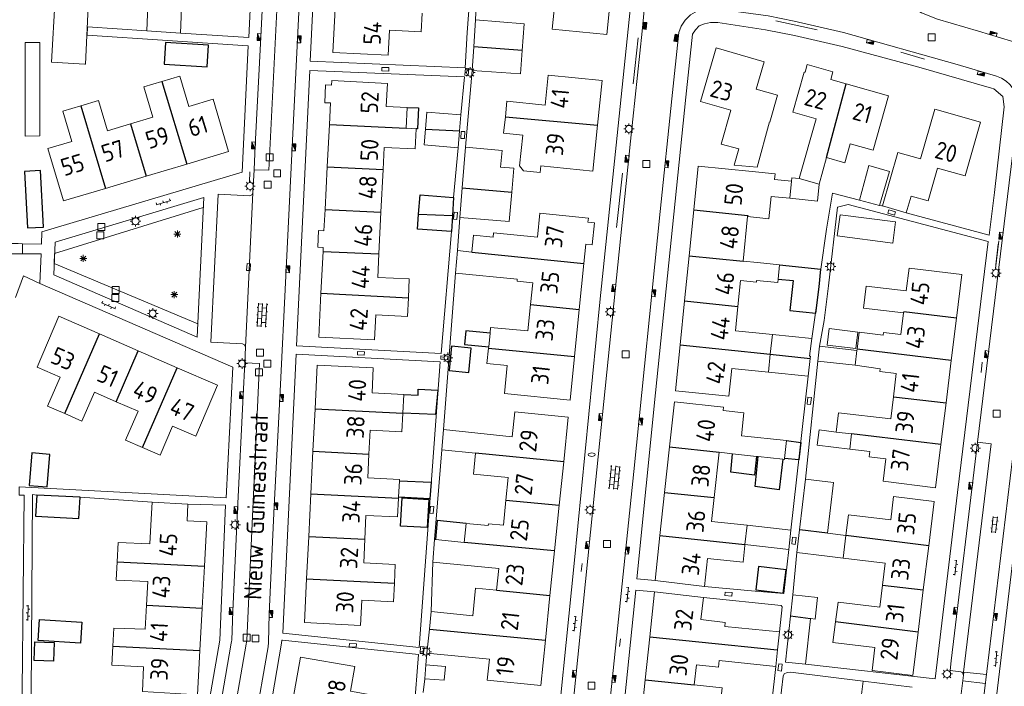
# Model space of a CAD drawing. Extents: x 168769 to 512904, y 516715 to 1559940.
# Tile 76 of 186: x 168994 to 169135, y 519898 to 519994. Entities that reach past the tile are written whole.
import ezdxf

# ---------------------------------------------------------------- set-up
doc = ezdxf.new("R2010")
doc.units = 0
doc.header["$MEASUREMENT"] = 0
doc.layers.get('0').update_dxf_attribs({"linetype": 'CONTINUOUS'})
for name, color, linetype, lineweight in [('B01_HOOFDGEBOUW', 10, 'CONTINUOUS', 0), ('B02_bijgebouw', 12, 'CONTINUOUS', 0), ('B04_KUNSTWERK', 32, 'CONTINUOUS', 0), ('B07_scheidingsmuur', 14, 'CONTINUOUS', 25), ('Q04_wegmarkering', 7, 'CONTINUOUS', 0), ('Q21_LANTAARNPAAL', 7, 'CONTINUOUS', 18), ('Q23_kolk', 7, 'CONTINUOUS', 18), ('Q26_BOOM', 7, 'CONTINUOUS', 18), ('Q28_rioolput', 7, 'CONTINUOUS', 18), ('Q92_BRANDKRAAN', 7, 'CONTINUOUS', 0), ('Q96_STRAATKOLK', 7, 'CONTINUOUS', 0), ('Q97_TROTTOIRKOLK', 7, 'CONTINUOUS', 0), ('S02_symb_open_verh', 7, 'CONTINUOUS', 13), ('T51_CULTUURSCHEIDING', 3, 'CONTINUOUS', 0), ('V00_kant_verharding', 252, 'CONTINUOUS', 0), ('V04_Kant_op_inrit', 254, 'CONTINUOUS', 13), ('V11_VERKEERSDREMPEL', 7, 'CONTINUOUS', 0)]:
    doc.layers.add(name, color=color, linetype=linetype, lineweight=lineweight)
for name, color, linetype in [('B14_dakrand_bijgebouw', 30, 'CONTINUOUS'), ('Z02_Huisnummer', 253, 'CONTINUOUS'), ('Z06_STRAATNAAM', 7, 'CONTINUOUS')]:
    doc.layers.add(name, color=color, linetype=linetype)
doc.styles.add('ISOCP', font='isocp.shx', dxfattribs={"height": 1.8})

# ---------------------------------------------------------------- blocks, each defined once
blk = doc.blocks.new('Q28')
at = {"color": 0}
blk.add_lwpolyline([(1, 1), (1, -1), (-1, -1), (-1, 1)], close=True, dxfattribs=at)
blk = doc.blocks.new('Q96')
for p, q in [((-1, 0.88), (1, 0.88)), ((-1, 0.75), (1, 0.75)), ((-1, 0.63), (1, 0.63)), ((-1, 0.5), (1, 0.5)), ((-1, 0.38), (1, 0.38)), ((-1, 0.25), (1, 0.25)), ((-1, 0.12), (1, 0.12))]:
    blk.add_line(p, q)
at = {"color": 0}
blk.add_lwpolyline([(1, 1), (1, 0), (-1, 0), (-1, 1), (1, 1)], dxfattribs=at)
blk = doc.blocks.new('Q97')
blk.add_hatch(color=256).paths.add_polyline_path([(-1, 1), (-1, 0), (1, 1)])
blk.add_line((1, 1), (-1, 0))
at = {"color": 0}
for points in [[(-1, 0), (-1, 1), (1, 1), (1, 0), (-1, 0)], [(0, 0.8), (0, 1)]]:
    blk.add_lwpolyline(points, dxfattribs=at)
blk = doc.blocks.new('Q92')
at = {"color": 0}
blk.add_ellipse((0, 0), major_axis=(-0.991, 0), ratio=0.499983, start_param=1.570796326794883, end_param=7.853981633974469, dxfattribs=at)
blk = doc.blocks.new('S024')
at = {"color": 0}
for p, q in [((0, 1.2), (6.7, 1.2)), ((0, 0), (6.7, 0)), ((0.2, 1.2), (0.2, 0)), ((1.25, 1.5), (1.25, 1.2)), ((1.25, 0), (1.25, -1.2)), ((2.3, 1.2), (2.3, 0)), ((3.35, 1.5), (3.35, 1.2)), ((3.35, 0), (3.35, -1.2)), ((4.4, 1.2), (4.4, 0)), ((5.45, 1.5), (5.45, 1.2)), ((5.45, 0), (5.45, -1.2)), ((6.5, 1.2), (6.5, 0)), ((0, -1.2), (6.7, -1.2)), ((0.2, -1.2), (0.2, -1.5)), ((2.3, -1.2), (2.3, -1.5)), ((4.4, -1.2), (4.4, -1.5)), ((6.5, -1.2), (6.5, -1.5))]:
    blk.add_line(p, q, dxfattribs=at)
blk = doc.blocks.new('S022')
at = {"color": 0}
for p, q in [((0.01, 1.15), (0.31, 1.15)), ((0.31, -2.3), (0.31, 2.3)), ((0.31, 2.1), (1.51, 2.1)), ((0.31, 0), (1.51, 0)), ((1.51, -2.3), (1.51, 2.3)), ((1.51, 1.05), (1.81, 1.05)), ((0.01, -1.15), (0.31, -1.15)), ((0.31, -2.1), (1.51, -2.1)), ((1.51, -1.05), (1.81, -1.05))]:
    blk.add_line(p, q, dxfattribs=at)
blk = doc.blocks.new('S026')
for p, q in [((0, 0), (4.4, 0)), ((0.2, 0.5), (0.2, 0)), ((1.2, 0), (1.2, -0.5)), ((2.2, 0.5), (2.2, 0)), ((3.2, 0), (3.2, -0.5)), ((4.2, 0.5), (4.2, 0))]:
    blk.add_line(p, q)
blk = doc.blocks.new('Q23')
at = {"color": 0}
blk.add_lwpolyline([(0.99, -0.5), (-0.99, -0.5), (-0.99, 0.5), (0.99, 0.5), (0.99, -0.5)], dxfattribs=at)
blk = doc.blocks.new('Q21')
at = {"color": 0}
for points in [[(-1.5, 0), (-1, 0)], [(-1.06, 1.06), (-0.71, 0.71)], [(0, 1.5), (0, 1)], [(1.06, 1.06), (0.71, 0.71)], [(1.5, 0), (1, 0)], [(-1.06, -1.06), (-0.71, -0.71)], [(0, -1.5), (0, -1)], [(1.06, -1.06), (0.71, -0.71)]]:
    blk.add_lwpolyline(points, dxfattribs=at)
blk.add_circle((0, 0), 1, dxfattribs=at)
blk = doc.blocks.new('Q26')
at = {"color": 0}
for p, q in [((-1, 0), (1, 0)), ((-0.7, 0.7), (0.7, -0.7)), ((0.7, 0.7), (-0.7, -0.7)), ((0, 1), (0, -1))]:
    blk.add_line(p, q, dxfattribs=at)

msp = doc.modelspace()

# ---------------------------------------------------------------- linework, layer by layer
at = {"layer": 'B01_HOOFDGEBOUW'}
for p, q in [((169101.33, 519979.13), (169099.58, 519972.66)), ((169101.42, 519979.11), (169101.33, 519979.13)), ((169096.29, 519972.96), (169096.96, 519975.29)), ((169096.29, 519972.96), (169099.58, 519972.66))]:
    msp.add_line(p, q, dxfattribs=at)
for points in [[(169078.76, 519998.29), (169078.09, 519991.63), (169070.25, 519992.42), (169070.62, 519996.08)], [(169046.79, 519988.69), (169038.88, 519989.09), (169039.2, 519995.34)], [(169046.97, 519992.26), (169051.49, 519992.03), (169051.63, 519994.71)], [(169046.97, 519992.26), (169046.79, 519988.69)], [(169096.96, 519975.29), (169094.43, 519975.95), (169095.84, 519980.8), (169091.49, 519982.06), (169093.71, 519989.72), (169100.57, 519987.73), (169099.44, 519983.84)], [(169112.34, 519984.57), (169110.11, 519985.2), (169110.43, 519986.31), (169106.75, 519987.34), (169106.44, 519986.24)], [(169021.72, 519982.38), (169018.27, 519981.35), (169016.97, 519985.69), (169014.42, 519984.92)], [(169038.7, 519985.05), (169038.67, 519984.4), (169037.84, 519984.44), (169037.71, 519981.88), (169038.54, 519981.84)], [(169038.7, 519985.05), (169046.68, 519984.65)], [(169069.68, 519985.83), (169069.24, 519981.55), (169063.78, 519982.11)], [(169069.68, 519985.83), (169077.41, 519985.04), (169076.76, 519978.67)], [(169108.04, 519979.57), (169104.69, 519980.52), (169106.31, 519986.27)], [(169106.31, 519986.27), (169106.44, 519986.24)], [(169014.42, 519984.92), (169011.83, 519984.15), (169013.13, 519979.81)], [(169046.68, 519984.65), (169046.51, 519981.35)], [(169099.44, 519983.84), (169102.51, 519982.95), (169101.42, 519979.11)], [(169118.39, 519982.86), (169112.34, 519984.57)], [(169017.96, 519973.1), (169023.95, 519974.89), (169021.72, 519982.38)], [(169118.39, 519982.86), (169116.19, 519975.07), (169112.89, 519976)], [(169000.24, 519980.69), (169002.79, 519981.45)], [(169002.79, 519981.45), (169005.31, 519982.21)], [(169009.9, 519978.84), (169006.61, 519977.86), (169005.31, 519982.21)], [(169038.38, 519978.78), (169038.54, 519981.84)], [(169046.51, 519981.35), (169049.51, 519981.2)], [(169049.51, 519981.2), (169049.36, 519978.23)], [(169063.55, 519979.84), (169063.78, 519982.11)], [(169121.6, 519968.52), (169124.04, 519967.82), (169125.39, 519972.53), (169129.34, 519971.4), (169131.54, 519979.08), (169125.01, 519980.95), (169122.97, 519973.83)], [(168998.09, 519975.31), (169001.54, 519976.34), (169000.24, 519980.69)], [(169013.13, 519979.81), (169009.9, 519978.84)], [(169076.09, 519972.1), (169068.63, 519972.87), (169068.53, 519971.87), (169066.17, 519972.12), (169065.59, 519972.83), (169066.04, 519977.25), (169063.31, 519977.54), (169063.55, 519979.84)], [(169108.04, 519979.57), (169105.62, 519971.02)], [(169038.07, 519972.7), (169038.38, 519978.78)], [(169046.06, 519972.3), (169046.22, 519975.49), (169050.64, 519975.27), (169050.79, 519978.16)], [(169049.36, 519978.23), (169050.79, 519978.16)], [(169076.76, 519978.67), (169076.09, 519972.1)], [(168998.09, 519975.31), (169000.33, 519967.82), (169006.33, 519969.62)], [(169112.12, 519973.29), (169112.89, 519976)], [(169109.52, 519974.02), (169108.45, 519970.22)], [(169112.12, 519973.29), (169109.52, 519974.02)], [(169117.51, 519967.11), (169119.71, 519974.77), (169122.97, 519973.83)], [(169012.14, 519971.36), (169017.96, 519973.1)], [(169037.75, 519966.58), (169038.07, 519972.7)], [(169090.52, 519966.56), (169091.16, 519972.8), (169098.87, 519972.02)], [(169006.33, 519969.62), (169012.14, 519971.36)], [(169046.06, 519972.3), (169045.75, 519966.2)], [(169098.87, 519972.02), (169102.15, 519971.69), (169102.07, 519970.89), (169104.51, 519970.64)], [(169108.45, 519970.22), (169105.62, 519971.02)], [(169104.26, 519968.2), (169104.51, 519970.64)], [(169098.21, 519965.59), (169101.27, 519965.26), (169101.61, 519968.47)], [(169101.61, 519968.47), (169104.26, 519968.2)], [(169121.6, 519968.52), (169120.9, 519966.12)], [(169120.9, 519966.12), (169117.51, 519967.11)], [(169037.47, 519960.59), (169037.5, 519961.16), (169036.73, 519961.2), (169036.83, 519963.57), (169037.6, 519963.53), (169037.75, 519966.58)], [(169045.75, 519966.2), (169045.45, 519960.24)], [(169061.79, 519962.62), (169061.86, 519963.25), (169068.13, 519962.62), (169068.48, 519966.07), (169075.43, 519965.38)], [(169075.43, 519965.38), (169075.37, 519964.78), (169076.31, 519964.69), (169075.99, 519961.52), (169075.05, 519961.62)], [(169089.85, 519959.98), (169090.52, 519966.56)], [(169098.21, 519965.59), (169097.56, 519959.2)], [(169061.79, 519962.62), (169058.99, 519962.91), (169058.75, 519960.51)], [(169075.05, 519961.62), (169074.78, 519958.89)], [(169037.17, 519954.6), (169037.47, 519960.59)], [(169045.45, 519960.24), (169045.29, 519956.88)], [(169056.44, 519957.5), (169056.69, 519960.71)], [(169056.69, 519960.71), (169058.75, 519960.51)], [(169089.2, 519953.53), (169089.85, 519959.98)], [(169074.78, 519958.89), (169074.11, 519952.29)], [(169097.56, 519959.2), (169099.65, 519958.99)], [(169099.65, 519958.99), (169102.78, 519958.67)], [(169102.58, 519956.65), (169102.78, 519958.67)], [(169049.67, 519953.97), (169049.81, 519956.66), (169045.29, 519956.88)], [(169067.15, 519952.98), (169067.47, 519956.1), (169065.22, 519956.33), (169065.25, 519956.62), (169056.44, 519957.5)], [(169121.33, 519958.21), (169120.92, 519954.94), (169115.17, 519955.64), (169114.78, 519952.49)], [(169121.33, 519958.21), (169128.87, 519957.29), (169128.1, 519951.06)], [(169102.52, 519956.14), (169099.51, 519956.45), (169099.49, 519956.19), (169097.22, 519956.43), (169096.84, 519952.73)], [(169102.58, 519956.65), (169102.52, 519956.14)], [(169044.84, 519947.93), (169036.86, 519948.34), (169037.17, 519954.6)], [(169044.84, 519947.93), (169045.02, 519951.53), (169049.54, 519951.3), (169049.67, 519953.97)], [(169066.78, 519949.21), (169067.15, 519952.98)], [(169088.56, 519947.25), (169089.2, 519953.53)], [(169096.84, 519952.73), (169096.49, 519949.25), (169101.76, 519948.71)], [(168999.68, 519951.33), (168996.57, 519944.05), (168999.84, 519942.58), (168998.05, 519938.45), (169000.51, 519937.38)], [(168999.68, 519951.33), (169005.47, 519948.8)], [(169074.11, 519952.29), (169073.43, 519945.54)], [(169114.19, 519949.02), (169117.62, 519948.6), (169117.67, 519949.01), (169120.16, 519948.7), (169120.54, 519951.81)], [(169120.54, 519951.81), (169114.78, 519952.49)], [(169128.1, 519951.06), (169127.36, 519944.98)], [(169005.47, 519948.8), (169011.03, 519946.38)], [(169061.37, 519948.91), (169061.18, 519946.94)], [(169066.78, 519949.21), (169061.45, 519949.72), (169061.37, 519948.91)], [(169101.47, 519945.87), (169101.76, 519948.71)], [(169113.89, 519946.63), (169114.19, 519949.02)], [(169095.53, 519939.87), (169087.88, 519940.65), (169088.56, 519947.25)], [(169011.03, 519946.38), (169016.6, 519943.95)], [(169060.92, 519944.57), (169061.16, 519946.73)], [(169061.18, 519946.94), (169061.16, 519946.73)], [(169101.21, 519943.31), (169101.47, 519945.87)], [(169113.87, 519946.43), (169113.62, 519944.3)], [(169113.89, 519946.63), (169113.87, 519946.43)], [(169036.32, 519938.08), (169036.64, 519944.34)], [(169036.64, 519944.34), (169044.66, 519943.94)], [(169072.81, 519939.33), (169063.41, 519940.27), (169063.81, 519944.28), (169060.92, 519944.57)], [(169073.43, 519945.54), (169072.81, 519939.33)], [(169119.49, 519943.12), (169117.14, 519943.41), (169117.2, 519943.81), (169113.62, 519944.3)], [(169127.36, 519944.98), (169126.61, 519938.91)], [(169016.6, 519943.95), (169022.35, 519941.44)], [(169044.66, 519943.94), (169044.49, 519940.35), (169049.01, 519940.12)], [(169095.53, 519939.87), (169095.94, 519943.85), (169101.21, 519943.31)], [(169119.49, 519943.12), (169119.08, 519939.79)], [(169022.35, 519941.44), (169019.24, 519934.18)], [(169002.95, 519936.31), (169004.75, 519940.45)], [(169007.87, 519939.09), (169004.75, 519940.45)], [(169049.01, 519940.12), (169048.88, 519937.45)], [(169011.02, 519937.72), (169007.87, 519939.09)], [(169087.04, 519932.62), (169087.74, 519939.08), (169094.76, 519938.32)], [(169119.08, 519939.79), (169118.69, 519936.62)], [(169126.61, 519938.91), (169125.88, 519932.95)], [(169000.51, 519937.38), (169002.95, 519936.31)], [(169011.02, 519937.72), (169009.21, 519933.59), (169011.64, 519932.54)], [(169036.02, 519931.99), (169036.32, 519938.08)], [(169048.88, 519937.45), (169048.74, 519934.78), (169044.22, 519935)], [(169064.91, 519937.66), (169064.54, 519934.08), (169054.69, 519935.1)], [(169064.91, 519937.66), (169072.56, 519936.88), (169071.9, 519930.49)], [(169094.76, 519938.32), (169094.71, 519937.82), (169097.69, 519937.5), (169097.34, 519934.22), (169103.77, 519933.52), (169103.5, 519930.98)], [(169111.24, 519937.51), (169110.91, 519934.73)], [(169118.69, 519936.62), (169111.24, 519937.51)], [(169014.14, 519931.46), (169015.91, 519935.6)], [(169015.91, 519935.6), (169019.24, 519934.18)], [(169044.04, 519931.59), (169044.22, 519935)], [(169054.69, 519935.1), (169054.46, 519932.18)], [(169112.83, 519932.3), (169113.08, 519934.47), (169110.91, 519934.73)], [(169125.88, 519932.95), (169125.12, 519926.78), (169117.6, 519927.7)], [(169011.64, 519932.54), (169014.14, 519931.46)], [(169035.72, 519925.9), (169036.02, 519931.99)], [(169048.4, 519927.78), (169048.4, 519927.95), (169043.87, 519928.18), (169044.04, 519931.59)], [(169054.46, 519932.18), (169059.28, 519931.71), (169058.99, 519928.73), (169063.94, 519928.22)], [(169086.33, 519926.11), (169087.04, 519932.62)], [(169094.14, 519931.85), (169093.44, 519925.39)], [(169096.07, 519931.64), (169094.14, 519931.85)], [(169099.5, 519931.27), (169096.07, 519931.64)], [(169117.6, 519927.7), (169118, 519930.91), (169115.61, 519931.21), (169115.71, 519931.95), (169112.83, 519932.3)], [(169071.9, 519930.49), (169071.26, 519924.29)], [(169099.75, 519931.24), (169099.5, 519931.27)], [(169103.25, 519930.86), (169099.75, 519931.24)], [(169103.5, 519930.98), (169103.48, 519930.84), (169103.25, 519930.86)], [(169048.28, 519925.42), (169048.4, 519927.78)], [(169063.94, 519928.22), (169063.61, 519925.01)], [(169035.42, 519919.82), (169035.72, 519925.9)], [(169085.67, 519919.96), (169086.33, 519926.11)], [(169012.87, 519922.29), (169012.99, 519924.69), (169018.14, 519924.42), (169018.01, 519922.02)], [(169043.61, 519922.82), (169048.14, 519922.6), (169048.27, 519925.27)], [(169048.27, 519925.27), (169048.28, 519925.42)], [(169063.61, 519925.01), (169063.28, 519921.42), (169061.12, 519921.63), (169061.09, 519921.38), (169057.94, 519921.67)], [(169093.44, 519925.39), (169093.07, 519921.96), (169098.14, 519921.41)], [(169119.1, 519925.51), (169118.69, 519922.18), (169112.65, 519922.92)], [(169119.1, 519925.51), (169124.92, 519924.79), (169124.14, 519918.48)], [(169071.26, 519924.29), (169070.59, 519917.74)], [(169012.87, 519922.29), (169012.67, 519918.77), (169008.13, 519918.92), (169008, 519916.19)], [(169018.01, 519922.02), (169020.82, 519921.88)], [(169020.48, 519915.54), (169020.82, 519921.88)], [(169043.61, 519922.82), (169043.44, 519919.42)], [(169057.94, 519921.67), (169057.68, 519918.96), (169053.58, 519919.35)], [(169112.28, 519919.93), (169112.65, 519922.92)], [(169097.84, 519918.65), (169098.14, 519921.41)], [(169035.12, 519913.74), (169035.42, 519919.82)], [(169043.44, 519919.42), (169043.28, 519916.02)], [(169053.16, 519916.13), (169053.41, 519919.37)], [(169053.58, 519919.35), (169053.41, 519919.37)], [(169084.97, 519913.52), (169085.67, 519919.96)], [(169111.88, 519916.68), (169112.28, 519919.93)], [(169070.59, 519917.74), (169069.94, 519911.36)], [(169097.83, 519918.53), (169097.57, 519916.12), (169092.49, 519916.67), (169092.06, 519912.66), (169084.97, 519913.52)], [(169097.84, 519918.65), (169097.83, 519918.53)], [(169124.14, 519918.48), (169123.36, 519912.17)], [(169008, 519916.19), (169007.87, 519913.57), (169012.39, 519913.37), (169012.21, 519909.96)], [(169047.67, 519913.12), (169047.8, 519915.79), (169043.28, 519916.02)], [(169062.29, 519912.1), (169062.61, 519915.23), (169053.16, 519916.13)], [(169117.53, 519912.85), (169117.9, 519915.98), (169111.88, 519916.68)], [(169020.17, 519909.55), (169020.48, 519915.54)], [(169042.83, 519907.08), (169034.8, 519907.48), (169035.12, 519913.74)], [(169042.83, 519907.08), (169043.01, 519910.67), (169047.54, 519910.45), (169047.67, 519913.12)], [(169062.29, 519912.1), (169059.3, 519912.39), (169058.92, 519908.46), (169052.92, 519909.04)], [(169084.22, 519905.46), (169084.9, 519911.9), (169091.91, 519911.08)], [(169117.53, 519912.85), (169117.16, 519909.67), (169111.16, 519910.42)], [(169123.36, 519912.17), (169122.62, 519906.12)], [(169069.94, 519911.36), (169069.28, 519904.94)], [(169091.91, 519911.08), (169091.54, 519907.9), (169095.01, 519907.49), (169094.95, 519906.93), (169102.78, 519906.17)], [(169111.16, 519910.42), (169110.81, 519907.58)], [(169012.21, 519909.96), (169012.02, 519906.54), (169007.52, 519906.7), (169007.39, 519904.12)], [(169019.85, 519903.47), (169020.17, 519909.55)], [(169052.92, 519909.04), (169052.68, 519906.53)], [(169116.43, 519903.9), (169110.43, 519904.64), (169110.81, 519907.58)], [(169052.68, 519906.53), (169052.34, 519903.1)], [(169102.5, 519903.57), (169102.78, 519906.17)], [(169069.28, 519904.94), (169068.61, 519898.47), (169060.97, 519899.25)], [(169083.57, 519899.3), (169084.22, 519905.46)], [(169122.62, 519906.12), (169121.85, 519899.9), (169116.03, 519900.62), (169116.43, 519903.9)], [(169007.39, 519904.12), (169007.25, 519901.4), (169011.75, 519901.16), (169011.61, 519897.59), (169019.52, 519897.15)], [(169019.52, 519897.15), (169019.85, 519903.47)], [(169094.17, 519902.05), (169102.25, 519901.19), (169102.5, 519903.57)], [(169033.15, 519896.35), (169034.22, 519902.53)], [(169034.22, 519902.53), (169042.02, 519901.18)], [(169060.97, 519899.25), (169061.27, 519902.23), (169052.34, 519903.1)], [(169090.59, 519898.56), (169090.89, 519901.43), (169094.07, 519901.1), (169094.17, 519902.05)], [(169042.02, 519901.18), (169041.41, 519897.64), (169045.88, 519896.86)], [(169082.89, 519892.85), (169083.57, 519899.3)], [(169114.74, 519899.1), (169114.36, 519896.05), (169112.05, 519896.34), (169111.93, 519895.38), (169108.32, 519895.83)], [(169114.74, 519899.1), (169121.75, 519898.25)], [(169090.59, 519898.56), (169094.56, 519898.14), (169093.96, 519892.37), (169095.95, 519892.16), (169095.88, 519891.5), (169101.09, 519890.96)]]:
    msp.add_lwpolyline(points, dxfattribs=at)
at = {"layer": 'B02_bijgebouw'}
for p, q in [((169052.18, 519901.41), (169052.04, 519899.41)), ((169054.98, 519901.21), (169052.18, 519901.41)), ((169054.79, 519899.22), (169054.98, 519901.21)), ((169052.04, 519899.41), (169054.79, 519899.22))]:
    msp.add_line(p, q, dxfattribs=at)
for points in [[(168998.63, 519987.67), (168999.14, 519996.91), (169003.88, 519996.65), (169003.48, 519987.4)], [(169012.23, 519992.16), (169012.43, 519996.96), (169017.28, 519996.68), (169017.09, 519991.85)], [(169059.28, 519993.72), (169059.02, 519989.87)], [(169059.28, 519993.72), (169066.26, 519993.18)], [(169017.09, 519991.85), (169012.23, 519992.16)], [(169065.98, 519989.37), (169066.26, 519993.18)], [(168996.93, 519990.52), (168994.85, 519990.52), (168994.86, 519977.11)], [(168996.94, 519977.12), (168996.93, 519990.52)], [(169059.02, 519989.87), (169058.8, 519986.49), (169065.74, 519986.03)], [(169065.74, 519986.03), (169065.98, 519989.37)], [(169003.48, 519987.4), (169003.38, 519987.41), (168998.63, 519987.67)], [(169052.12, 519978.09), (169052.33, 519980.55)], [(169056.99, 519977.85), (169057.2, 519980.14), (169052.33, 519980.55)], [(169051.93, 519975.84), (169052.12, 519978.09)], [(168996.94, 519977.12), (168994.86, 519977.11)], [(169056.78, 519975.43), (169056.99, 519977.85)], [(169056.78, 519975.43), (169051.93, 519975.84)], [(169057.38, 519969.7), (169057.85, 519975.51)], [(169063.1, 519975.06), (169057.85, 519975.51)], [(169064.47, 519969.07), (169064.77, 519972.5), (169062.88, 519972.67), (169063.1, 519975.06)], [(169114.23, 519967.94), (169115.58, 519972.9), (169118.51, 519972.04), (169117.11, 519967.16)], [(169104.51, 519970.64), (169104.56, 519971.13)], [(169105.62, 519971.02), (169104.56, 519971.13)], [(169057.03, 519965.45), (169057.38, 519969.7)], [(169108.45, 519970.22), (169108.2, 519967.8)], [(169064.47, 519969.07), (169064.12, 519964.87), (169057.03, 519965.45)], [(169104.26, 519968.2), (169108.2, 519967.8)], [(169117.11, 519967.16), (169114.23, 519967.94)], [(169111.05, 519962.81), (169118.99, 519961.8), (169119.38, 519964.83), (169111.44, 519965.84), (169111.05, 519962.81)], [(169101.76, 519948.71), (169107.42, 519948.14)], [(169113.99, 519949.04), (169113.7, 519946.69), (169109.6, 519947.19), (169109.89, 519949.55)], [(169113.99, 519949.04), (169109.89, 519949.55)], [(169107.42, 519948.14), (169107.08, 519945.62), (169107.23, 519945.61), (169107.19, 519945.26)], [(169113.87, 519946.43), (169108.49, 519947.03), (169108.25, 519944.89)], [(169107.19, 519945.26), (169106.87, 519942.73)], [(169113.62, 519944.3), (169108.25, 519944.89)], [(169101.21, 519943.31), (169106.87, 519942.73)], [(169110.91, 519934.73), (169108.44, 519935.06), (169108.15, 519932.86)], [(169112.83, 519932.3), (169108.15, 519932.86)], [(169105.66, 519920.74), (169106.5, 519927.99)], [(169106.5, 519927.99), (169110.53, 519927.52), (169109.63, 519920.28)], [(169098.14, 519921.41), (169104.42, 519920.69)], [(169104.42, 519920.69), (169104.12, 519917.95)], [(169105.28, 519917.5), (169105.66, 519920.74)], [(169109.63, 519920.28), (169109.63, 519920.26)], [(169109.63, 519920.28), (169112.28, 519919.93)], [(169097.84, 519918.65), (169104.12, 519917.95)], [(169109.23, 519917.01), (169105.28, 519917.5)], [(169111.88, 519916.68), (169109.23, 519917.01)], [(169107.25, 519908.05), (169107.89, 519907.97), (169108.22, 519911.09), (169104.68, 519911.46), (169104.35, 519908.38)], [(169104.35, 519908.38), (169103.65, 519901.82)], [(169103.65, 519901.82), (169106.49, 519901.52), (169107.24, 519908.03)], [(169107.24, 519908.03), (169107.25, 519908.05)]]:
    msp.add_lwpolyline(points, dxfattribs=at)
at = {"layer": 'B04_KUNSTWERK'}
msp.add_lwpolyline([(168993.83, 519960.25), (168994.47, 519960.27), (168994.46, 519961.68), (168993.86, 519961.71), (168989.02, 519961.72), (168988.45, 519961.73), (168988.45, 519961.51), (168988.45, 519960.52), (168988.46, 519960.32), (168988.94, 519960.27), (168993.83, 519960.25)], dxfattribs=at)
at = {"layer": 'B07_scheidingsmuur'}
for points in [[(169065.98, 519989.37), (169059.02, 519989.87)], [(169014.42, 519984.92), (169017.96, 519973.1)], [(169109.52, 519974.02), (169112.34, 519984.57)], [(169002.79, 519981.45), (169006.33, 519969.62)], [(169063.55, 519979.84), (169076.76, 519978.67)], [(169009.9, 519978.84), (169012.14, 519971.36)], [(169038.38, 519978.78), (169049.36, 519978.23)], [(169052.12, 519978.09), (169056.99, 519977.85)], [(169038.07, 519972.7), (169046.06, 519972.3)], [(169057.38, 519969.7), (169064.47, 519969.07)], [(169037.75, 519966.58), (169045.75, 519966.2)], [(169051.14, 519965.94), (169055.98, 519965.72)], [(169090.52, 519966.56), (169098.23, 519965.74)], [(169098.23, 519965.74), (169098.21, 519965.59)], [(169037.47, 519960.59), (169045.45, 519960.24)], [(169058.75, 519960.51), (169074.78, 519958.89)], [(169089.85, 519959.98), (169097.56, 519959.2)], [(169037.17, 519954.6), (169049.67, 519953.97)], [(169067.15, 519952.98), (169074.11, 519952.29)], [(169089.2, 519953.53), (169096.84, 519952.73)], [(169120.54, 519951.81), (169120.56, 519951.96)], [(169128.1, 519951.06), (169120.56, 519951.96)], [(169000.51, 519937.38), (169005.47, 519948.8)], [(169088.56, 519947.25), (169101.47, 519945.87)], [(169007.87, 519939.09), (169011.03, 519946.38)], [(169061.16, 519946.73), (169073.43, 519945.54)], [(169101.47, 519945.87), (169107.19, 519945.26)], [(169127.36, 519944.98), (169113.89, 519946.63)], [(169011.64, 519932.54), (169016.6, 519943.95)], [(169119.08, 519939.79), (169126.61, 519938.91)], [(169036.32, 519938.08), (169048.88, 519937.45)], [(169125.88, 519932.95), (169113.08, 519934.47)], [(169036.02, 519931.99), (169044.04, 519931.59)], [(169071.9, 519930.49), (169059.28, 519931.71)], [(169087.04, 519932.62), (169094.14, 519931.85)], [(169035.72, 519925.9), (169048.27, 519925.27)], [(169086.33, 519926.11), (169093.44, 519925.39)], [(169063.61, 519925.01), (169071.26, 519924.29)], [(169109.63, 519920.26), (169105.71, 519920.74), (169105.66, 519920.74)], [(169035.42, 519919.82), (169043.44, 519919.42)], [(169070.59, 519917.74), (169057.68, 519918.96)], [(169085.67, 519919.96), (169097.84, 519918.65)], [(169124.14, 519918.48), (169112.28, 519919.93)], [(169008, 519916.19), (169020.48, 519915.54)], [(169035.12, 519913.74), (169047.67, 519913.12)], [(169062.29, 519912.1), (169069.94, 519911.36)], [(169117.53, 519912.85), (169123.36, 519912.17)], [(169012.21, 519909.96), (169020.17, 519909.55)], [(169107.24, 519908.03), (169104.35, 519908.38)], [(169122.62, 519906.12), (169110.81, 519907.58)], [(169052.68, 519906.53), (169069.28, 519904.94)], [(169084.22, 519905.46), (169091.24, 519904.73)], [(169091.24, 519904.73), (169102.44, 519903.58), (169102.5, 519903.57)], [(169007.39, 519904.12), (169019.85, 519903.47)], [(169083.57, 519899.3), (169090.59, 519898.56)]]:
    msp.add_lwpolyline(points, dxfattribs=at)
at = {"layer": 'B14_dakrand_bijgebouw'}
for p, q in [((169014.94, 519990.5), (169014.73, 519987.41)), ((169021.09, 519990.1), (169014.94, 519990.5)), ((169020.89, 519987), (169021.09, 519990.1)), ((169014.73, 519987.41), (169020.89, 519987)), ((168997.03, 519972.18), (168994.74, 519972.05)), ((168994.74, 519972.05), (168995.18, 519963.95)), ((168997.46, 519964.08), (168997.03, 519972.18)), ((168995.18, 519963.95), (168997.46, 519964.08)), ((168996.49, 519925.73), (168996.34, 519922.71)), ((169002.69, 519925.41), (168996.49, 519925.73)), ((169002.54, 519922.39), (169002.69, 519925.41)), ((168996.34, 519922.71), (169002.54, 519922.39))]:
    msp.add_line(p, q, dxfattribs=at)
at = {"layer": 'B14_dakrand_bijgebouw', "flags": 128}
for points in [[(169049.51, 519981.2), (169051.13, 519981.13), (169050.99, 519978.15), (169050.79, 519978.16)], [(169102.58, 519956.65), (169104.74, 519956.42), (169104.26, 519952.13), (169108, 519951.75), (169108.44, 519955.54)], [(169061.37, 519948.91), (169057.91, 519949.24), (169057.71, 519947.27), (169061.18, 519946.94)], [(169049.01, 519940.12), (169051.06, 519940.03), (169051.1, 519940.88), (169053.88, 519940.74), (169053.57, 519937.24), (169048.88, 519937.45)], [(169103.77, 519933.52), (169105.82, 519933.27), (169105.54, 519930.76), (169103.5, 519930.98)], [(169048.4, 519927.78), (169052.92, 519927.56), (169052.74, 519925.21), (169048.28, 519925.42)], [(169057.94, 519921.67), (169053.81, 519922.09), (169053.58, 519919.35)]]:
    msp.add_lwpolyline(points, dxfattribs=at)
at = {"layer": 'B14_dakrand_bijgebouw'}
for points in [[(169051.14, 519965.94), (169051.35, 519968.7), (169056.13, 519968.33)], [(169056.13, 519968.33), (169055.98, 519965.72)], [(169055.85, 519963.43), (169050.99, 519963.79), (169051.14, 519965.94)], [(169055.98, 519965.72), (169055.85, 519963.43)], [(169102.78, 519958.67), (169108.7, 519958.07)], [(169108.44, 519955.54), (169108.7, 519958.07)], [(169055.85, 519947.02), (169055.53, 519943.55), (169058.34, 519943.29), (169058.66, 519946.76), (169055.85, 519947.02)], [(168995.77, 519931.75), (168995.41, 519927.1), (168998, 519926.9), (168998.36, 519931.55), (168995.77, 519931.75)], [(169099.5, 519931.27), (169099.21, 519928.59), (169095.83, 519929.02), (169096.07, 519931.64)], [(169103.25, 519930.86), (169102.74, 519926.47), (169099.3, 519926.95), (169099.75, 519931.24)], [(169052.61, 519925.11), (169052.37, 519921.08), (169048.57, 519921.3), (169048.8, 519925.33), (169052.61, 519925.11)], [(169103.72, 519915.03), (169099.8, 519915.52), (169099.38, 519912.16), (169103.3, 519911.67), (169103.72, 519915.03)], [(168996.9, 519907.93), (169002.97, 519907.54), (169002.78, 519904.53), (168996.71, 519904.92), (168996.9, 519907.93)], [(168999, 519904.64), (168998.91, 519901.96), (168996.12, 519902.06), (168996.21, 519904.74), (168999, 519904.64)]]:
    msp.add_lwpolyline(points, dxfattribs=at)
at = {"layer": 'Q04_wegmarkering'}
for points in [[(169029.4, 520008.62), (169031.5, 520008.51), (169029.71, 519972.24), (169027.61, 519972.28)], [(169027.44, 519968.97), (169026.36, 519946.91)], [(169026.27, 519944.66), (169028.35, 519944.54), (169026.54, 519904.98), (169026.46, 519904.41), (169019.52, 519864.35), (169019.3, 519863.6), (169009.76, 519841.54), (169007.83, 519842.36)], [(169131.13, 519933.28), (169133.09, 519933.06), (169129.08, 519899.98)]]:
    msp.add_lwpolyline(points, dxfattribs=at)
at = {"layer": 'T51_CULTUURSCHEIDING'}
for points in [[(169019.53, 519950.23), (168999, 519958.89), (168999.06, 519960.32), (169020.33, 519966.89)], [(168996.93, 519956.01), (168994.59, 519957.08), (168993.45, 519954)]]:
    msp.add_lwpolyline(points, dxfattribs=at)
at = {"layer": 'V00_kant_verharding'}
for points in [[(169101.63, 520094.51), (169111.58, 520060.29), (169118.1, 520037.76), (169119.61, 520032.53), (169120.13, 520030.03), (169120.62, 520026.17), (169120.92, 520022.24), (169120.92, 520020.41), (169120.85, 520017.85), (169120.71, 520016.15), (169118.93, 520007.92), (169118.38, 520004.9), (169118.24, 520002.59), (169118.85, 520000), (169118.94, 519999.59), (169119.71, 519998), (169121.48, 519995.81), (169123.11, 519994.74), (169125.41, 519993.85), (169131.24, 519992.13), (169140.72, 519989.28), (169146.7, 519987.31), (169153.52, 519984.94)], [(169060.93, 520028.5), (169060.93, 520028.55), (169039.27, 520028.69), (169037.51, 520026.48), (169035.64, 519987.81), (169057.78, 519986.89)], [(169009.91, 519833.89), (169010.43, 519835.1), (169015.42, 519846.53), (169021.37, 519860.27), (169022.25, 519862.32), (169022.39, 519862.69), (169022.49, 519863.08), (169025.01, 519877.6), (169027.65, 519892.85), (169029.59, 519903.99), (169029.64, 519904.61), (169029.76, 519908.72), (169030.49, 519924.15), (169031.28, 519939.63), (169032.17, 519958.06), (169033.04, 519975.5), (169033.81, 519990.97), (169034.56, 520006.44), (169035.42, 520024.86), (169035.53, 520027.1)], [(169082.18, 520026.55), (169081.92, 520015.68), (169081.94, 520008.27), (169081.76, 520000), (169081.76, 519999.86), (169081.55, 519996.55), (169079.55, 519977.2), (169077.08, 519953.32), (169073.38, 519915.91), (169070.29, 519885.3), (169068.25, 519865.03), (169067.88, 519860.69), (169067.55, 519859.82), (169063.55, 519850.67), (169055.79, 519832.92), (169038.71, 519840.61), (169038.07, 519842.4), (169039, 519844.78)], [(169022.8, 520016), (169022.68, 520013.6), (169003.53, 520021.96), (169002.74, 520020.17), (169027.71, 520009.27), (169026.85, 519991.22), (169017.09, 519991.85)], [(169060.27, 520021.18), (169058.08, 519991.91)], [(169022.46, 519893.7), (169024.34, 519904.54), (169024.37, 519904.76), (169024.4, 519904.97), (169024.54, 519909.11), (169025.24, 519923.56), (169026.03, 519940), (169026.27, 519944.66), (169026.36, 519946.91), (169026.24, 519947.22), (169025.95, 519947.38), (169021.43, 519947.6), (169022.46, 519968.81), (169026.97, 519968.57), (169027.28, 519968.68), (169027.44, 519968.97), (169027.61, 519972.28), (169027.77, 519975.75), (169028.56, 519991.24), (169029.32, 520006.72)], [(169083.92, 520006.69), (169083.78, 520000), (169083.75, 519998.69), (169083.14, 519992.14), (169081.48, 519976.4), (169076.45, 519927.5), (169073.2, 519895.46), (169070.87, 519872.41), (169070.12, 519865.34), (169069.67, 519860.55), (169069.49, 519859.86), (169069.32, 519859.35), (169069.02, 519858.54), (169064.98, 519849.16), (169057.61, 519832.32)], [(169059.28, 519993.72), (169059.4, 519995.79)], [(169088.36, 519991.92), (169088.7, 519992.83), (169089.3, 519993.68), (169090.03, 519994.45), (169091.03, 519995.04), (169092.36, 519995.38), (169093.72, 519995.32), (169101.18, 519994.31), (169104.9, 519993.57), (169111.95, 519991.92), (169128.22, 519987.37), (169133.84, 519985.69)], [(169003.77, 519992.74), (169003.69, 519991.54), (169026.69, 519990.01)], [(169003.77, 519992.74), (169012.23, 519992.16)], [(169084.97, 519913.52), (169082.38, 519913.76), (169085.02, 519940.34), (169089.4, 519982.68), (169090.32, 519991.68), (169090.75, 519992.33), (169091.31, 519992.87), (169092.03, 519993.18), (169092.9, 519993.37), (169093.95, 519993.35), (169100.77, 519992.31), (169104.95, 519991.5), (169111.74, 519989.91), (169122.71, 519986.95), (169133.1, 519983.98)], [(169058.08, 519991.91), (169057.78, 519986.89)], [(169088.36, 519991.92), (169087.38, 519982.45), (169085.72, 519966.33), (169081.92, 519929.1), (169078.21, 519893.28), (169075.38, 519864.98), (169074.59, 519858.12), (169074.4, 519857.5)], [(169026.69, 519990.01), (169026.77, 519990.01), (169025.87, 519971.96), (168997.24, 519963.38), (168997.17, 519961.64), (168994.46, 519961.68)], [(169057.69, 519985.58), (169035.59, 519986.48), (169033.66, 519947.09), (169054.37, 519945.99)], [(169057.85, 519975.51), (169058.8, 519986.49)], [(169057.2, 519980.14), (169057.69, 519985.58)], [(169133.1, 519983.98), (169133.45, 519983.87), (169134.76, 519982.77), (169134.94, 519981.29), (169133.53, 519969.05), (169132.77, 519962.94), (169120.9, 519966.12)], [(169136.93, 519980.98), (169131.13, 519933.28), (169127.35, 519902.01)], [(169056.78, 519975.43), (169056.13, 519968.33)], [(169020.4, 519968.31), (168999.13, 519961.9), (168998.92, 519957.27), (169019.44, 519948.31), (169020.4, 519968.31)], [(169109.5, 519963.79), (169110.36, 519968.95), (169114.23, 519967.94)], [(169112.62, 519967.32), (169132.63, 519962), (169128.23, 519926.11), (169125.04, 519899.44), (169106.49, 519901.52)], [(169109.16, 519950.72), (169109.8, 519955.65), (169111.06, 519966.93), (169112.62, 519967.32)], [(169117.11, 519967.16), (169117.42, 519967.12), (169117.51, 519967.11)], [(169056.69, 519960.71), (169057.03, 519965.45)], [(169055.85, 519963.43), (169054.37, 519945.99)], [(169109.5, 519963.79), (169108.7, 519958.07)], [(168994.47, 519960.27), (168997.13, 519960.25), (168996.93, 519956.01), (169024.54, 519944.02), (169023.6, 519925.35)], [(169056.44, 519957.5), (169054.69, 519935.1)], [(169108.44, 519955.54), (169107.42, 519948.14)], [(169109.16, 519950.72), (169108.49, 519947.03)], [(169054.23, 519944.81), (169033.61, 519945.91), (169031.71, 519905.95)], [(169054.23, 519944.81), (169051.22, 519903.92)], [(169108.25, 519944.89), (169106.5, 519927.99)], [(169106.87, 519942.73), (169104.42, 519920.69)], [(169054.46, 519932.18), (169053.41, 519919.37)], [(169124.33, 519833.5), (169126.53, 519835.28), (169128.1, 519848.36), (169126.35, 519850.56), (169129.44, 519875.58), (169136.14, 519930.9)], [(169141.89, 519872.06), (169130.9, 519872.47), (169133.68, 519895.71), (169136.74, 519921.16), (169136.68, 519921.18), (169137.46, 519927.31), (169139.55, 519928.76), (169147.89, 519927.65)], [(168993.87, 519870.74), (168993.86, 519870.88), (168994.19, 519870.87), (168994.41, 519897.85), (168994.71, 519925.7), (168993.96, 519925.7), (168993.97, 519926.9), (169023.67, 519925.35)], [(168995.89, 519925.79), (168995.7, 519897.05)], [(168996.49, 519925.73), (168995.89, 519925.79)], [(169012.99, 519924.69), (169002.69, 519925.41)], [(169023.52, 519924.26), (169022.68, 519904.96), (169015.93, 519866.1), (169015.88, 519866.11)], [(169023.52, 519924.26), (169018.14, 519924.42)], [(169104.12, 519917.95), (169103.4, 519911.62)], [(169105.28, 519917.5), (169104.68, 519911.46)], [(169052.92, 519909.04), (169053.16, 519916.13)], [(169082.22, 519912.14), (169080.46, 519894.89), (169078.54, 519876.49), (169077.23, 519863.87), (169076.67, 519858.72), (169076.34, 519857.48), (169063.9, 519829.03)], [(169082.22, 519912.14), (169084.9, 519911.9)], [(169099.31, 519911.99), (169092.06, 519912.66)], [(169099.31, 519911.99), (169103.4, 519911.62)], [(169103.15, 519909.72), (169103.03, 519909.93), (169091.91, 519911.08)], [(169103.15, 519909.72), (169102.78, 519906.17)], [(169031.66, 519904.95), (169031.58, 519904.95), (169031.52, 519904.52), (169028.16, 519884.95), (169028.29, 519884.92), (169024.38, 519862.19), (169019.01, 519849.74), (169019.06, 519849.72)], [(169031.66, 519904.95), (169051.14, 519902.92)], [(169031.71, 519905.95), (169051.22, 519903.92)], [(169051.14, 519902.92), (169048.64, 519871.25)], [(169052.34, 519903.1), (169052.18, 519901.41)], [(169127.35, 519902.01), (169127.2, 519900.62), (169128.72, 519900.42)], [(169101.09, 519890.96), (169102.25, 519901.19)], [(169052.04, 519899.41), (169051.79, 519897.45)], [(169102.57, 519893.78), (169103.3, 519899.8)], [(169103.3, 519899.8), (169103.45, 519900.12), (169103.88, 519900.33), (169104.34, 519900.4), (169114.74, 519899.1)], [(169129.09, 519899.94), (169128.72, 519896.92)]]:
    msp.add_lwpolyline(points, dxfattribs=at)
for points in [[(169133.84, 519985.69, -0.355221), (169136.93, 519980.98)], [(169128.72, 519900.42, -0.405416), (169129.09, 519899.94)]]:
    msp.add_lwpolyline(points, format="xyb", dxfattribs=at)
at = {"layer": 'V04_Kant_op_inrit'}
for points in [[(169108.15, 519992.3), (169102.27, 519993.59)], [(169082.54, 519991.16), (169081.84, 519984.57)], [(169120.14, 519989.11), (169123.54, 519988.13)], [(169026.96, 519970.51), (169027.01, 519971.99)], [(169079.48, 519964.04), (169080.3, 519971.79)], [(169134.17, 519962.11), (169133.7, 519958.14)], [(169134.09, 519961.65), (169133.72, 519958.67)], [(169131.77, 519944.76), (169131.63, 519943.27)], [(169074.41, 519914.8), (169074.55, 519915.94)], [(169079.89, 519904.04), (169080.01, 519905.17)]]:
    msp.add_lwpolyline(points, dxfattribs=at)
at = {"layer": 'V11_VERKEERSDREMPEL'}
for points in [[(169132.25, 519898.76), (169128.98, 519899.14)], [(169129.09, 519899.94), (169129.15, 519900.39), (169132.4, 519900.03)]]:
    msp.add_lwpolyline(points, dxfattribs=at)

# ---------------------------------------------------------------- block references
at = {"layer": 'Q21_LANTAARNPAAL', "xscale": 0.5, "yscale": 0.5}
for p in [(169058.5, 519986.2), (169081.24, 519978.14), (169027.02, 519969.96), (169010.63, 519964.92), (169110.09, 519958.42), (169133.76, 519957.5), (169078.58, 519951.95), (169013.1, 519951.71), (169055.3, 519945.36), (169025.89, 519944.55), (169130.8, 519932.45), (169075.68, 519923.6), (169024.88, 519921.49), (169104.02, 519905.71), (169052.23, 519903.31), (169126.77, 519900.12)]:
    msp.add_blockref('Q21', p, dxfattribs=at)
at = {"layer": 'Q23_kolk'}
for p, xscale, yscale, rotation in [((169046.37, 519986.67), 0.5, 0.5, 358.2074924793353), ((169058.04, 519986.3), 0.4999999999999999, 0.4999999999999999, 265.5265935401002), ((169057.47, 519977.26), 0.5, 0.5, 266.249707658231), ((169056.42, 519965.69), 0.5, 0.5, 85.46947943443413), ((169118.83, 519966.17), 0.5, 0.5, 164.7393248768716), ((169026.82, 519958.36), 0.4999999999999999, 0.4999999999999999, 85.86946137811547), ((169042.88, 519946.01), 0.4999999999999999, 0.4999999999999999, 357.020326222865), ((169054.81, 519945.39), 0.5, 0.5, 355.8122954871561), ((169107.05, 519939.21), 0.5, 0.5, 83.22222654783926), ((169053.03, 519923.6), 0.4999999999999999, 0.4999999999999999, 84.7225939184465), ((169104.84, 519919.19), 0.5, 0.5, 83.22222654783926), ((169095.48, 519911.56), 0.5, 0.5, 355.2510845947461), ((169041.72, 519904.22), 0.4999999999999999, 0.4999999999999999, 356.2735741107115), ((169051.64, 519903.54), 0.4999999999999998, 0.4999999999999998, 86.04496236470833), ((169102.87, 519901.06), 0.5, 0.5, 83.22222654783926)]:
    msp.add_blockref('Q23', p, dxfattribs=dict(at, xscale=xscale, yscale=yscale, rotation=rotation))
at = {"layer": 'Q26_BOOM', "xscale": 0.5, "yscale": 0.5}
for p in [(169016.63, 519963.09), (169003.15, 519959.59), (169016.18, 519954.42)]:
    msp.add_blockref('Q26', p, dxfattribs=at)
at = {"layer": 'Q28_rioolput', "xscale": 0.5, "yscale": 0.5}
for p in [(169124.56, 519991.23), (169029.83, 519974.07), (169083.72, 519973.13), (169030.9, 519971.76), (169029.52, 519970.13), (169005.76, 519964.07), (169005.6, 519962.92), (169007.78, 519955.07), (169007.73, 519953.91), (169028.44, 519946.11), (169080.78, 519945.87), (169029.48, 519944.52), (169028.31, 519943.3), (169133.84, 519937.38), (169078.09, 519918.71), (169026.53, 519905.31), (169027.8, 519905.2), (169075.88, 519898.44)]:
    msp.add_blockref('Q28', p, dxfattribs=at)
at = {"layer": 'Q92_BRANDKRAAN', "xscale": 0.5, "yscale": 0.5}
msp.add_blockref('Q92', (169075.91, 519931.51), dxfattribs=at)
at = {"layer": 'Q96_STRAATKOLK'}
for p, xscale, yscale, rotation in [((169083.26, 519992.93), 0.4999999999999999, 0.4999999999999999, 263.7406874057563), ((169088.25, 519991.11), 0.5, 0.5, 81.47988772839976)]:
    msp.add_blockref('Q96', p, dxfattribs=dict(at, xscale=xscale, yscale=yscale, rotation=rotation))
at = {"layer": 'Q97_TROTTOIRKOLK'}
for p, xscale, yscale, rotation in [((169133.3, 519991.51), 0.5, 0.5, 343.6226156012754), ((169028.56, 519991.24), 0.5, 0.5, 87.07752733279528), ((169033.81, 519990.97), 0.5, 0.5, 267.1347342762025), ((169115.83, 519990.81), 0.4999999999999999, 0.4999999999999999, 163.8534840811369), ((169131.7, 519986.28), 0.5000000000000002, 0.5000000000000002, 164.3859608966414), ((169027.77, 519975.75), 0.5, 0.5, 87.24916520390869), ((169033.04, 519975.5), 0.5, 0.5, 267.1919469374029), ((169081.21, 519973.82), 0.5, 0.5, 83.95943481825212), ((169086.42, 519973.11), 0.4999999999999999, 0.4999999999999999, 264.2165224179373), ((169134.72, 519962.8), 0.4999999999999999, 0.4999999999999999, 83.24684273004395), ((169032.17, 519958.06), 0.5, 0.5, 267.2491652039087), ((169079.31, 519955.33), 0.5, 0.5, 84.04510407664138), ((169084.53, 519954.65), 0.4999999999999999, 0.4999999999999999, 264.2165224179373), ((169132.66, 519945.84), 0.4999999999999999, 0.4999999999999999, 83.24684273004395), ((169026.03, 519940), 0.5, 0.5, 87.24916520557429), ((169031.28, 519939.63), 0.5, 0.5, 267.0775273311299), ((169077.41, 519936.84), 0.5, 0.5, 84.21652241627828), ((169082.67, 519936.3), 0.4999999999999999, 0.4999999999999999, 263.9594348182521), ((169130.38, 519927.03), 0.4999999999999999, 0.4999999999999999, 83.24684273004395), ((169030.49, 519924.15), 0.4999999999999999, 0.4999999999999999, 267.3063889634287), ((169025.24, 519923.56), 0.5, 0.5, 87.24916520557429), ((169075.54, 519918.52), 0.5, 0.5, 84.13080006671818), ((169080.75, 519917.82), 0.5, 0.5, 264.0879487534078), ((169024.54, 519909.11), 0.5, 0.5, 88.10803458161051), ((169029.76, 519908.72), 0.5, 0.5, 268.4533897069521), ((169128.21, 519909.13), 0.4999999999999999, 0.4999999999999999, 83.24684273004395), ((169133.41, 519908.35), 0.5, 0.5, 262.9317200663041), ((169073.67, 519900.11), 0.5, 0.5, 84.0879487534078), ((169078.84, 519899.45), 0.5, 0.5, 264.2165224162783)]:
    msp.add_blockref('Q97', p, dxfattribs=dict(at, xscale=xscale, yscale=yscale, rotation=rotation))
at = {"layer": 'S02_symb_open_verh'}
for name, p, xscale, yscale, rotation in [('S026', (169013.57, 519967.26), 0.5, 0.5, 17.04026777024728), ('S026', (169005.74, 519953.26), 0.5, 0.5, 336.3060483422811), ('S024', (169028.63, 519949.81), 0.5, 0.5, 86.90781632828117), ('S024', (169079.35, 519929.9), 0.5, 0.5, 264.1209564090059), ('S022', (169133.99, 519921.43), 0.5, 0.5, 173.1577212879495), ('S026', (169127.89, 519914.24), 0.4999999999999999, 0.4999999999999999, 84.17611838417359), ('S026', (169080.94, 519910.38), 0.4999999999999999, 0.4999999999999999, 84.17611838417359), ('S026', (168995.24, 519907.78), 0.5, 0.5, 89.30236226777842), ('S026', (169073.4, 519906.23), 0.5, 0.5, 83.36367108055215), ('S026', (169133.67, 519901.2), 0.4999999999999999, 0.4999999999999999, 84.17611838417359)]:
    msp.add_blockref(name, p, dxfattribs=dict(at, xscale=xscale, yscale=yscale, rotation=rotation))

# ---------------------------------------------------------------- texts
at = {"layer": 'Z02_Huisnummer', "style": 'ISOCP'}
for s, rotation, p in [('54', 86.6691, (169045.69, 519990.11)), ('23', 344.6852, (169092.66, 519982.83)), ('52', 87, (169045.3, 519980.27)), ('41', 85, (169072.47, 519980.96)), ('22', 345, (169106.15, 519981.59)), ('21', 345, (169113.05, 519979.55)), ('61', 17, (169018.6, 519976.93)), ('59', 17, (169012.55, 519975.21)), ('57', 17, (169006.23, 519973.32)), ('50', 87, (169045.28, 519973.46)), ('39', 85, (169071.78, 519974.21)), ('20', 345, (169124.82, 519974.03)), ('55', 16.6987, (169000.41, 519971.33)), ('48', 87, (169045.01, 519968.02)), ('50', 84, (169097.33, 519967.07)), ('46', 87, (169044.38, 519961.21)), ('37', 83.6332, (169071.64, 519961.01)), ('48', 84, (169096.69, 519960.82)), ('44', 87, (169044.01, 519955.18)), ('35', 83.6332, (169070.98, 519954.41)), ('46', 84, (169096.02, 519954.25)), ('45', 83.6326, (169123.93, 519952.8)), ('42', 87, (169043.73, 519949.19)), ('33', 83.6332, (169070.3, 519947.66)), ('44', 84, (169095.36, 519947.8)), ('43', 83.6326, (169123.3, 519946.54)), ('53', 336.0908, (168998.27, 519944.75)), ('51', 336, (169004.89, 519942.17)), ('31', 83.6332, (169069.68, 519941.44)), ('42', 84, (169094.72, 519941.51)), ('40', 87, (169043.51, 519939.04)), ('41', 83.6326, (169122.53, 519940.27)), ('49', 336, (169010, 519939.95)), ('47', 336, (169015.29, 519937.48)), ('38', 87, (169043.28, 519933.76)), ('39', 83.6326, (169121.81, 519934.43)), ('40', 84, (169093.3, 519933.24)), ('29', 83.6332, (169067.94, 519931.78)), ('37', 83.6326, (169121.15, 519929.06)), ('36', 87, (169042.95, 519927.05)), ('38', 84, (169092.6, 519926.78)), ('27', 83.6332, (169067.3, 519925.58)), ('34', 87, (169042.68, 519921.64)), ('36', 84, (169091.89, 519920.27)), ('35', 83.6326, (169122.03, 519919.91)), ('25', 83.6332, (169066.63, 519919.03)), ('45', 87, (169016.47, 519916.9)), ('32', 87, (169042.35, 519915.1)), ('34', 84, (169091.23, 519914.12)), ('23', 83.6332, (169065.97, 519912.65)), ('33', 83.6326, (169121.19, 519913.41)), ('43', 87, (169015.48, 519910.9)), ('30', 87, (169041.78, 519908.77)), ('31', 83.6326, (169120.44, 519907.36)), ('21', 83.6332, (169065.31, 519906.23)), ('32', 84, (169090.15, 519906.17)), ('41', 87, (169015.16, 519904.64)), ('29', 83.6326, (169119.63, 519901.99)), ('19', 83.6332, (169064.65, 519899.75)), ('30', 84, (169089.47, 519899.73)), ('39', 87.223, (169015.21, 519899.14)), ('28', 81, (169040.31, 519895.91))]:
    msp.add_text(s, height=2.5, rotation=rotation, dxfattribs=at).set_placement(p)
at = {"layer": 'Z06_STRAATNAAM', "style": 'ISOCP'}
msp.add_text('Nieuw Guineastraat', height=2.5, rotation=87.9313, dxfattribs=at).set_placement((169028.65, 519910.71))

doc.saveas('drawing.dxf')
